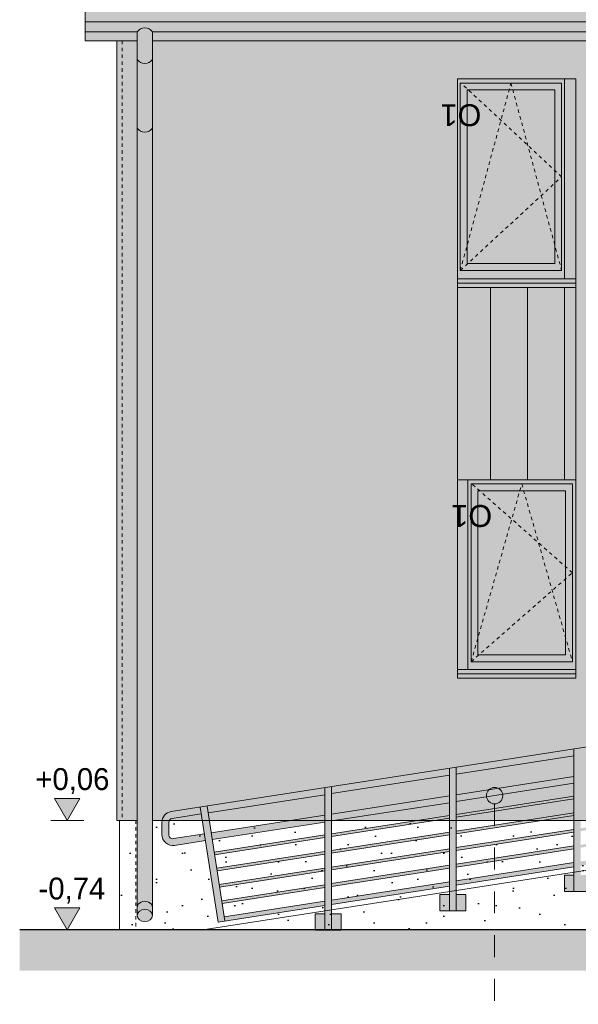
# Model space of a CAD drawing. Extents: x -613240 to -325500, y -25863 to 152403.
# Tile 30 of 254: x -441194 to -437113, y -13614 to -6416. Entities that reach past the tile are written whole.
import ezdxf

# ---------------------------------------------------------------- set-up
doc = ezdxf.new("R2010")
doc.units = 0
doc.header["$MEASUREMENT"] = 0
doc.linetypes.add('Hidden Line', pattern=[50, 25, -25])
doc.linetypes.add('Przerywana', pattern=[320, 160, -160])
doc.layers.add('A-Opisy', color=7, linetype='Continuous')
doc.layers.add('INWENT WYMIARY', color=7, linetype='Continuous')
for name, color, linetype, lineweight in [('A-Opisy_Nr_Pióra__21', 7, 'Continuous', 9), ('Arch balustrady_Nr_Pióra__5', 7, 'Continuous', 13), ('Arch okna_Nr_Pióra__5', 7, 'Continuous', 13), ('Arch opisy okien_Nr_Pióra__21', 7, 'Continuous', 9), ('Arch wykończenie_Nr_Pióra__41', 7, 'Continuous', 15), ('arch wypelnienia_Nr_Pióra__1', 7, 'Continuous', 25), ('arch wypelnienia_Nr_Pióra__21', 7, 'Continuous', 9), ('INWENT DACH_Nr_Pióra__21', 7, 'Continuous', 9), ('INWENT RURY SPUSTOWE_Nr_Pióra__21', 7, 'Continuous', 9), ('INWENT TEREN_Nr_Pióra__1', 7, 'Continuous', 25), ('INWENT WYMIARY_Nr_Pióra__21', 7, 'Continuous', 9), ('INWENT. OKNA_Nr_Pióra__5', 7, 'Continuous', 13), ('INWENT.ŚCIANY_Nr_Pióra__21', 7, 'Continuous', 9), ('Istniejące schody_Nr_Pióra__5', 7, 'Continuous', 13)]:
    doc.layers.add(name, color=color, linetype=linetype, lineweight=lineweight)
doc.layers.add('arch wypelnienia_Nr_Pióra__119', color=7, linetype='Continuous', lineweight=13, true_color=0xd9d1d0)
doc.layers.add('arch wypelnienia_Nr_Pióra__2', color=7, linetype='Continuous', lineweight=13, true_color=0x7f7f7f)
doc.styles.add('GENERATED_STYLE_1', font='txt')
doc.styles.add('GENERATED_STYLE_10', font='arial.ttf')
pattern_1 = [(45, (0, 600), (-190.91883, 190.91883), [0, -180, 0, -270]), (110, (600, 600), (253.717, 92.34544), [0, -132, 0, -228])]

# ---------------------------------------------------------------- blocks, each defined once
blk = doc.blocks.new('Wymiary_67', base_point=(-440846.4, -13069.6))
at = {"layer": 'INWENT WYMIARY_Nr_Pióra__21', "linetype": 'Continuous'}
blk.add_hatch(color=256, dxfattribs=at).paths.add_polyline_path([(-440846.4, -13069.6), (-440939.2, -12909.6), (-440753.6, -12909.6)], flags=0)
for p, q in [((-440846.4, -13069.6), (-440939.2, -12909.6)), ((-440939.2, -12909.6), (-440753.6, -12909.6)), ((-440753.6, -12909.6), (-440846.4, -13069.6)), ((-440846.4, -13069.6), (-440966.4, -13069.6)), ((-440846.4, -13069.6), (-440726.4, -13069.6))]:
    blk.add_line(p, q, dxfattribs=at)
at = {"layer": 'INWENT WYMIARY_Nr_Pióra__21', "insert": (-441056.5, -12877.6), "char_height": 160, "attachment_point": 7, "style": 'GENERATED_STYLE_1'}
blk.add_mtext('{-0,74}', dxfattribs=at)
blk = doc.blocks.new('Wymiary_70', base_point=(-440846.4, -12269.6))
at = {"layer": 'INWENT WYMIARY_Nr_Pióra__21', "linetype": 'Continuous'}
blk.add_hatch(color=256, dxfattribs=at).paths.add_polyline_path([(-440846.4, -12269.6), (-440939.2, -12109.6), (-440753.6, -12109.6)], flags=0)
for p, q in [((-440846.4, -12269.6), (-440939.2, -12109.6)), ((-440939.2, -12109.6), (-440753.6, -12109.6)), ((-440753.6, -12109.6), (-440846.4, -12269.6)), ((-440846.4, -12269.6), (-440966.4, -12269.6)), ((-440846.4, -12269.6), (-440726.4, -12269.6))]:
    blk.add_line(p, q, dxfattribs=at)
at = {"layer": 'INWENT WYMIARY_Nr_Pióra__21', "insert": (-441079.8, -12077.6), "char_height": 160, "attachment_point": 7, "style": 'GENERATED_STYLE_1'}
blk.add_mtext('{+0,06}', dxfattribs=at)
blk = doc.blocks.new('Linia_191', base_point=(-437724.4, -12088.9))
at = {"layer": 'A-Opisy_Nr_Pióra__21', "linetype": 'Continuous'}
blk.add_hatch(color=256, dxfattribs=at).paths.add_polyline_path([(-437664.4, -12088.9), (-437669, -12065.9), (-437682, -12046.5), (-437701.5, -12033.5), (-437724.4, -12028.9), (-437747.4, -12033.5), (-437766.9, -12046.5), (-437779.9, -12065.9), (-437784.4, -12088.9), (-437779.9, -12111.9), (-437766.9, -12131.3), (-437747.4, -12144.3), (-437724.4, -12148.9), (-437701.5, -12144.3), (-437682, -12131.3), (-437669, -12111.9)], flags=0)
at = {"layer": 'A-Opisy_Nr_Pióra__21', "linetype": 'Przerywana'}
blk.add_line((-437724.4, -12148.9), (-437724.4, -14678.8), dxfattribs=at)
at = {"layer": 'A-Opisy_Nr_Pióra__21', "linetype": 'Continuous'}
blk.add_circle((-437724.4, -12088.9), 60, dxfattribs=at)

msp = doc.modelspace()

# ---------------------------------------------------------------- hatches: boundary and pattern name
at = {"layer": 'arch wypelnienia_Nr_Pióra__1', "linetype": 'Continuous'}
h = msp.add_hatch(dxfattribs=at)
h.set_pattern_fill('Carpet', color=256, style=0, pattern_type=2)
h.set_pattern_definition(pattern_1)
h.paths.add_polyline_path([(-440464.9, -13069.6), (-439854.9, -13069.6), (-435224.9, -12349.6), (-434504.9, -12349.6), (-434504.9, -12269.6), (-435224.9, -12269.6), (-440224.9, -12269.6), (-440224.9, -12965.5, -0.140436), (-440230.5, -12984.8, -0.113091), (-440242.9, -12998.1, -0.083093), (-440260.2, -13006.7, -0.079194), (-440279.9, -13009.6, -0.052876), (-440293.4, -13008.3, -0.104959), (-440316.5, -12998.5, -0.073499), (-440325.5, -12990.2, -0.184312), (-440334.9, -12965.5), (-440334.9, -12269.6), (-440464.9, -12269.6)], flags=0)
h = msp.add_hatch(dxfattribs=at)
h.set_pattern_fill('Carpet', color=256, style=0, pattern_type=2)
h.set_pattern_definition(pattern_1)
h.paths.add_polyline_path([(-435224.9, -12349.6), (-439854.9, -13069.6), (-435074.9, -13069.6), (-435074.9, -12349.6)], flags=0)
at = {"layer": 'arch wypelnienia_Nr_Pióra__119', "linetype": 'Continuous', "lineweight": 0, "true_color": 0x363434}
msp.add_hatch(color=250, dxfattribs=at).paths.add_polyline_path([(-440484.9, -12269.6), (-440334.9, -12269.6), (-440334.9, -6571.4), (-440484.9, -6571.4)], flags=0)
h = msp.add_hatch(color=250, dxfattribs=at)
h.paths.add_polyline_path([(-440224.9, -6571.4), (-440224.9, -12269.6), (-435224.9, -12269.6), (-434604.9, -12269.6), (-434604.9, -9789.6), (-433464.9, -9789.6), (-433464.9, -12269.6), (-433204.9, -12269.6), (-433204.9, -11249.6), (-432864.9, -11249.6), (-432864.9, -12329.6), (-425444.9, -12329.6), (-425444.9, -7190.6, -0.281999), (-425401.3, -7119.3), (-424914.9, -6871.4), (-424914.9, -6571.4)], flags=0)
h.paths.add_polyline_path([(-437994.9, -11229.6), (-437994.9, -9779.6), (-437994.9, -6849.6), (-437130.9, -6849.6), (-437130.9, -8309.6), (-437130.9, -11229.6)], flags=0)
h.paths.add_polyline_path([(-436194.9, -9428.2), (-436194.9, -6849.6), (-435414.9, -6849.6), (-435414.9, -9428.2)], flags=0)
h.paths.add_polyline_path([(-434394.9, -9428.2), (-434394.9, -6849.6), (-433614.9, -6849.6), (-433614.9, -9428.2)], flags=0)
h.paths.add_polyline_path([(-432574.9, -9428.2), (-432574.9, -6849.6), (-431794.9, -6849.6), (-431794.9, -9428.2)], flags=0)
h.paths.add_polyline_path([(-430094.9, -9428.2), (-430094.9, -6849.6), (-429314.9, -6849.6), (-429314.9, -9428.2)], flags=0)
h.paths.add_polyline_path([(-428364.9, -9428.2), (-428364.9, -6849.6), (-427584.9, -6849.6), (-427584.9, -9428.2)], flags=0)
h.paths.add_polyline_path([(-436214.9, -11229.6), (-436214.9, -9779.6), (-435404.9, -9779.6), (-435404.9, -11229.6)], flags=0)
h.paths.add_polyline_path([(-432624.9, -11309.6), (-432624.9, -9859.6), (-431804.9, -9859.6), (-431804.9, -11309.6)], flags=0)
h.paths.add_polyline_path([(-430164.9, -11309.6), (-430164.9, -9859.6), (-429374.9, -9859.6), (-429374.9, -11309.6)], flags=0)
h.paths.add_polyline_path([(-428399.9, -11309.6), (-428399.9, -9809.6), (-427559.9, -9809.6), (-427559.9, -11309.6)], flags=0)
at = {"layer": 'arch wypelnienia_Nr_Pióra__2', "linetype": 'Continuous'}
h = msp.add_hatch(color=256, dxfattribs=at)
h.paths.add_polyline_path([(-440714.9, -6571.4), (-440334.9, -6571.4), (-440334.9, -6706.3), (-440334.9, -7208.9), (-440334.9, -12905.5), (-440334.9, -12965.5, 0.236887), (-440316.5, -12998.5, 0.151987), (-440279.9, -13009.6, 0.156891), (-440242.9, -12998.1, 0.240363), (-440224.9, -12965.5), (-440224.9, -12905.5), (-440224.9, -7208.9), (-440224.9, -6706.3), (-440224.9, -6571.4), (-424914.9, -6571.4), (-424914.9, -6706.3), (-424914.9, -6871.4), (-425401.3, -7119.3, 0.281999), (-425444.9, -7190.6), (-425444.9, -7208.9), (-425444.9, -12885.5, 0.218558), (-425430.3, -12915.5, 0.176722), (-425389.9, -12929.6, 0.151137), (-425354, -12918.9, 0.24958), (-425334.9, -12885.5), (-425334.9, -7208.9), (-424804.9, -6938.8), (-424804.9, -6706.3), (-424804.9, -6571.4), (-424324.9, -6571.4), (-424324.9, 1576.7), (-440714.9, 1576.7)], flags=0)
h.paths.add_polyline_path([(-430299.9, -3554.9), (-430299.9, -3177.3), (-429599.9, -3177.3), (-429599.9, -3554.9)], flags=0)
h.paths.add_polyline_path([(-430006.2, 794.9), (-430299.9, 794.9), (-430299.9, 1172.4), (-429599.9, 1172.4), (-429599.9, 794.9), (-429893.7, 794.9)], flags=0)
h.paths.add_polyline_path([(-439714.9, -2018.6), (-432804.9, -2018.6), (-432804.9, 846.7), (-439714.9, 846.7)], flags=0)
h = msp.add_hatch(color=256, dxfattribs=at)
h.paths.add_polyline_path([(-437994.9, -8309.6), (-437214.9, -8309.6), (-437214.9, -6849.6), (-437994.9, -6849.6)], flags=0)
h.paths.add_polyline_path([(-437284.9, -8199.6), (-437284.9, -6929.6), (-437924.9, -6929.6), (-437924.9, -8199.6)], flags=0)
for points in [[(-437130.9, -8309.6), (-437130.9, -6849.6), (-437214.9, -6849.6), (-437214.9, -8309.6)], [(-437994.9, -9779.6), (-437130.9, -9779.6), (-437130.9, -8309.6), (-437994.9, -8309.6)], [(-437920.9, -11229.6), (-437920.9, -9779.6), (-437994.9, -9779.6), (-437994.9, -11229.6)]]:
    msp.add_hatch(color=256, dxfattribs=at).paths.add_polyline_path(points, flags=0)
at = {"layer": 'arch wypelnienia_Nr_Pióra__2', "linetype": 'Continuous', "lineweight": 0, "true_color": 0x1f1f1f}
for points in [[(-437284.9, -6929.6), (-437924.9, -6929.6), (-437924.9, -8199.6), (-437284.9, -8199.6)], [(-437845.9, -11059.6), (-437205.9, -11059.6), (-437205.9, -9859.6), (-437845.9, -9859.6)]]:
    msp.add_hatch(color=250, dxfattribs=at).paths.add_polyline_path(points, flags=0)
at = {"layer": 'arch wypelnienia_Nr_Pióra__2', "linetype": 'Continuous'}
h = msp.add_hatch(color=256, dxfattribs=at)
h.paths.add_polyline_path([(-437920.9, -11229.6), (-437130.9, -11229.6), (-437130.9, -9779.6), (-437920.9, -9779.6)], flags=0)
h.paths.add_polyline_path([(-437845.9, -11059.6), (-437205.9, -11059.6), (-437205.9, -9859.6), (-437845.9, -9859.6)], flags=0)
h = msp.add_hatch(color=256, dxfattribs=at)
h.paths.add_polyline_path([(-440062.7, -12452.5, -0.460155), (-440154.9, -12373.5), (-440154.9, -12284.8, -0.369717), (-440087.2, -12205.7), (-435124.9, -11434.1), (-435124.9, -11259.4), (-435074.9, -11259.4), (-435074.9, -11426.3, -0.477508), (-434974.9, -11501.7), (-434974.9, -11592.8, -0.369717), (-435042.7, -11671.9), (-435074.9, -11676.9), (-435074.9, -13040.6), (-435124.9, -13040.6), (-435124.9, -12294.4), (-435274.9, -12317.8), (-435274.9, -12386.1), (-435204.9, -12386.1), (-435204.9, -12506.1), (-435394.9, -12506.1), (-435394.9, -12386.1), (-435324.9, -12386.1), (-435324.9, -12325.5), (-436184.9, -12459.3), (-436184.9, -12527.6), (-436114.9, -12527.6), (-436114.9, -12647.6), (-436304.9, -12647.6), (-436304.9, -12527.6), (-436234.9, -12527.6), (-436234.9, -12467), (-437094.9, -12600.8), (-437094.9, -12669.1), (-437024.9, -12669.1), (-437024.9, -12789.1), (-437214.9, -12789.1), (-437214.9, -12669.1), (-437144.9, -12669.1), (-437144.9, -12608.5), (-438004.9, -12742.3), (-438004.9, -12810.6), (-437934.9, -12810.6), (-437934.9, -12930.6), (-438124.9, -12930.6), (-438124.9, -12810.6), (-438054.9, -12810.6), (-438054.9, -12750.1), (-438914.9, -12883.8), (-438914.9, -12952.1), (-438844.9, -12952.1), (-438844.9, -13072.1), (-439034.9, -13072.1), (-439034.9, -12952.1), (-438964.9, -12952.1), (-438964.9, -12891.6), (-439744.3, -13012.8), (-439836.9, -12417.4)], flags=0)
h.paths.add_polyline_path([(-435274.9, -11508), (-435274.9, -11657.4), (-435124.9, -11634.1), (-435124.9, -11484.7)], flags=0)
h.paths.add_polyline_path([(-435024.9, -11592.8), (-435024.9, -11504.1, 0.460155), (-435059.6, -11474.5), (-435074.9, -11476.9), (-435074.9, -11626.3), (-435050.3, -11622.5, 0.369717)], flags=0)
h.paths.add_polyline_path([(-435274.9, -11708), (-435274.9, -12287.4), (-435124.9, -12264.1), (-435124.9, -11780.1), (-435124.9, -11684.7)], flags=0)
h.paths.add_polyline_path([(-435324.9, -12173.7), (-435324.9, -12072.5), (-436184.9, -12206.3), (-436184.9, -12307.5)], flags=0)
h.paths.add_polyline_path([(-435324.9, -12295.2), (-435324.9, -12194), (-436184.9, -12327.7), (-436184.9, -12428.9)], flags=0)
h.paths.add_polyline_path([(-435324.9, -11951.1), (-436184.9, -12084.8), (-436184.9, -12186), (-435324.9, -12052.3)], flags=0)
h.paths.add_polyline_path([(-435324.9, -11930.8), (-435324.9, -11829.6), (-436184.9, -11963.4), (-436184.9, -12064.6)], flags=0)
h.paths.add_polyline_path([(-435324.9, -11715.8), (-436184.9, -11849.5), (-436184.9, -11943.1), (-435324.9, -11809.4)], flags=0)
h.paths.add_polyline_path([(-435324.9, -11515.8), (-436184.9, -11649.5), (-436184.9, -11798.9), (-435324.9, -11665.2)], flags=0)
h.paths.add_polyline_path([(-436234.9, -11657.3), (-437094.9, -11791), (-437094.9, -11940.4), (-436234.9, -11806.7)], flags=0)
h.paths.add_polyline_path([(-436234.9, -11857.3), (-437094.9, -11991), (-437094.9, -12084.6), (-436234.9, -11950.9)], flags=0)
h.paths.add_polyline_path([(-436234.9, -11971.1), (-437094.9, -12104.9), (-437094.9, -12206.1), (-436234.9, -12072.4)], flags=0)
h.paths.add_polyline_path([(-436234.9, -12193.8), (-436234.9, -12092.6), (-437094.9, -12226.3), (-437094.9, -12327.5)], flags=0)
h.paths.add_polyline_path([(-436234.9, -12214), (-437094.9, -12347.8), (-437094.9, -12449), (-436234.9, -12315.2)], flags=0)
h.paths.add_polyline_path([(-436234.9, -12335.5), (-437094.9, -12469.2), (-437094.9, -12570.4), (-436234.9, -12436.7)], flags=0)
h.paths.add_polyline_path([(-437144.9, -12578.2), (-437144.9, -12477), (-438004.9, -12610.7), (-438004.9, -12711.9)], flags=0)
h.paths.add_polyline_path([(-437144.9, -12456.7), (-437144.9, -12355.5), (-438004.9, -12489.3), (-438004.9, -12590.5)], flags=0)
h.paths.add_polyline_path([(-437144.9, -12234.1), (-438004.9, -12367.8), (-438004.9, -12469), (-437144.9, -12335.3)], flags=0)
h.paths.add_polyline_path([(-437144.9, -12213.9), (-437144.9, -12112.7), (-438004.9, -12246.4), (-438004.9, -12347.6)], flags=0)
h.paths.add_polyline_path([(-437144.9, -11998.8), (-438004.9, -12132.5), (-438004.9, -12226.2), (-437144.9, -12092.4)], flags=0)
h.paths.add_polyline_path([(-437144.9, -11798.8), (-438004.9, -11932.5), (-438004.9, -12081.9), (-437144.9, -11948.2)], flags=0)
h.paths.add_polyline_path([(-438054.9, -12089.7), (-438054.9, -11940.3), (-438914.9, -12074), (-438914.9, -12223.4)], flags=0)
h.paths.add_polyline_path([(-438054.9, -12233.9), (-438054.9, -12140.3), (-438914.9, -12274), (-438914.9, -12367.7)], flags=0)
h.paths.add_polyline_path([(-438054.9, -12355.4), (-438054.9, -12254.2), (-438914.9, -12387.9), (-438914.9, -12489.1)], flags=0)
h.paths.add_polyline_path([(-438054.9, -12476.8), (-438054.9, -12375.6), (-438914.9, -12509.4), (-438914.9, -12610.6)], flags=0)
h.paths.add_polyline_path([(-438054.9, -12598.3), (-438054.9, -12497.1), (-438914.9, -12630.8), (-438914.9, -12732)], flags=0)
h.paths.add_polyline_path([(-438054.9, -12618.5), (-438914.9, -12752.2), (-438914.9, -12853.4), (-438054.9, -12719.7)], flags=0)
h.paths.add_polyline_path([(-438964.9, -12861.2), (-438964.9, -12760), (-439714.9, -12876.6), (-439699.5, -12975.4)], flags=0)
h.paths.add_polyline_path([(-438964.9, -12739.8), (-438964.9, -12638.6), (-439733.3, -12758.1), (-439718, -12856.9)], flags=0)
h.paths.add_polyline_path([(-438964.9, -12618.3), (-438964.9, -12517.1), (-439751.8, -12639.5), (-439736.4, -12738.3)], flags=0)
h.paths.add_polyline_path([(-438964.9, -12496.9), (-438964.9, -12395.7), (-439770.2, -12520.9), (-439754.8, -12619.7)], flags=0)
h.paths.add_polyline_path([(-438964.9, -12281.8), (-439787.5, -12409.7), (-439773.3, -12501.1), (-438964.9, -12375.4)], flags=0)
h.paths.add_polyline_path([(-438964.9, -12231.2), (-438964.9, -12081.8), (-439817.9, -12214.4), (-439795.2, -12360.3)], flags=0)
h.paths.add_polyline_path([(-439844.6, -12368), (-439867.3, -12222.1), (-440079.6, -12255.1, 0.369717), (-440104.9, -12284.8), (-440104.9, -12373.5, 0.460155), (-440070.3, -12403.1)], flags=0)
at = {"layer": 'arch wypelnienia_Nr_Pióra__21', "linetype": 'Continuous'}
msp.add_hatch(color=256, dxfattribs=at).paths.add_polyline_path([(-441194.1, -13069.6), (-441194.1, -13369.6), (-425284.9, -13369.6), (-423124.9, -13369.6), (-423124.9, -12959.6), (-425284.9, -12959.6), (-425284.9, -13069.6)], flags=0)

# ---------------------------------------------------------------- linework, layer by layer
at = {"layer": 'Arch balustrady_Nr_Pióra__5', "linetype": 'Continuous'}
for p, q in [((-440087.2, -12205.7), (-435124.9, -11434.1)), ((-438004.9, -11932.5), (-437144.9, -11798.8)), ((-437144.9, -12789.1), (-437144.9, -11748.2)), ((-438914.9, -12074), (-438054.9, -11940.3)), ((-438054.9, -12930.6), (-438054.9, -11889.7)), ((-438004.9, -12930.6), (-438004.9, -11881.9)), ((-438004.9, -12081.9), (-437144.9, -11948.2)), ((-438004.9, -12132.5), (-437144.9, -11998.8)), ((-439817.9, -12214.4), (-438964.9, -12081.8)), ((-438964.9, -13072.1), (-438964.9, -12031.2)), ((-438914.9, -13072.1), (-438914.9, -12023.4)), ((-438914.9, -12223.4), (-438054.9, -12089.7)), ((-438004.9, -12226.2), (-437144.9, -12092.4)), ((-438914.9, -12274), (-438054.9, -12140.3)), ((-438004.9, -12246.4), (-437144.9, -12112.7)), ((-440079.6, -12255.1), (-439867.3, -12222.1)), ((-439744.3, -13012.8), (-439874.9, -12172.7)), ((-439694.9, -13005.1), (-439825.5, -12165)), ((-439795.2, -12360.3), (-438964.9, -12231.2)), ((-438914.9, -12367.7), (-438054.9, -12233.9)), ((-438004.9, -12347.6), (-437144.9, -12213.9)), ((-438004.9, -12367.8), (-437144.9, -12234.1)), ((-440154.9, -12284.8), (-440154.9, -12373.5)), ((-440104.9, -12284.8), (-440104.9, -12373.5)), ((-439787.5, -12409.7), (-438964.9, -12281.8)), ((-438914.9, -12387.9), (-438054.9, -12254.2)), ((-440070.3, -12403.1), (-439844.6, -12368)), ((-439773.3, -12501.1), (-438964.9, -12375.4)), ((-438914.9, -12489.1), (-438054.9, -12355.4)), ((-438914.9, -12509.4), (-438054.9, -12375.6)), ((-438004.9, -12469), (-437144.9, -12335.3)), ((-438004.9, -12489.3), (-437144.9, -12355.5)), ((-440062.7, -12452.5), (-439836.9, -12417.4)), ((-439770.2, -12520.9), (-438964.9, -12395.7)), ((-439754.8, -12619.7), (-438964.9, -12496.9)), ((-439751.8, -12639.5), (-438964.9, -12517.1)), ((-438914.9, -12610.6), (-438054.9, -12476.8)), ((-438914.9, -12630.8), (-438054.9, -12497.1)), ((-438004.9, -12590.5), (-437144.9, -12456.7)), ((-438004.9, -12610.7), (-437144.9, -12477)), ((-438004.9, -12711.9), (-437144.9, -12578.2)), ((-439736.4, -12738.3), (-438964.9, -12618.3)), ((-439733.3, -12758.1), (-438964.9, -12638.6)), ((-438914.9, -12732), (-438054.9, -12598.3)), ((-438914.9, -12752.2), (-438054.9, -12618.5)), ((-438004.9, -12742.3), (-437144.9, -12608.5)), ((-439718, -12856.9), (-438964.9, -12739.8)), ((-438914.9, -12853.4), (-438054.9, -12719.7)), ((-437144.9, -12669.1), (-437214.9, -12669.1)), ((-437214.9, -12669.1), (-437214.9, -12789.1)), ((-439714.9, -12876.6), (-438964.9, -12760)), ((-438914.9, -12883.8), (-438054.9, -12750.1)), ((-438054.9, -12810.6), (-438124.9, -12810.6)), ((-438124.9, -12810.6), (-438124.9, -12930.6)), ((-438004.9, -12810.6), (-437934.9, -12810.6)), ((-437934.9, -12810.6), (-437934.9, -12930.6)), ((-437214.9, -12789.1), (-437024.9, -12789.1)), ((-439699.5, -12975.4), (-438964.9, -12861.2)), ((-439744.3, -13012.8), (-438964.9, -12891.6)), ((-438964.9, -12952.1), (-439034.9, -12952.1)), ((-439034.9, -12952.1), (-439034.9, -13072.1)), ((-438914.9, -12952.1), (-438844.9, -12952.1)), ((-438844.9, -12952.1), (-438844.9, -13072.1)), ((-438124.9, -12930.6), (-437934.9, -12930.6)), ((-439034.9, -13072.1), (-438844.9, -13072.1))]:
    msp.add_line(p, q, dxfattribs=at)
for centre, radius, start, end in [((-440074.9, -12284.8), 80, 98.83913, 180), ((-440074.9, -12284.8), 30, 98.83913, 180), ((-440074.9, -12373.5), 80, 180, 278.83913), ((-440074.9, -12373.5), 30, 180, 278.83913)]:
    msp.add_arc(centre, radius, start, end, dxfattribs=at)
at = {"layer": 'Arch okna_Nr_Pióra__5', "linetype": 'Hidden Line'}
for p, q in [((-437974.9, -8249.6), (-437604.9, -6879.6)), ((-437234.9, -7564.6), (-437969.9, -6879.6)), ((-437604.9, -6879.6), (-437234.9, -8249.6)), ((-437974.9, -8249.6), (-437234.9, -7564.6)), ((-437895.9, -11109.6), (-437525.9, -9809.6)), ((-437155.9, -10459.6), (-437890.9, -9809.6)), ((-437525.9, -9809.6), (-437155.9, -11109.6)), ((-437895.9, -11109.6), (-437155.9, -10459.6))]:
    msp.add_line(p, q, dxfattribs=at)
at = {"layer": 'Arch wykończenie_Nr_Pióra__41', "linetype": 'Continuous'}
for p, q in [((-440484.9, -6571.4), (-440484.9, -12269.6)), ((-440484.9, -12269.6), (-440334.9, -12269.6)), ((-440464.9, -12269.6), (-440464.9, -13069.6)), ((-440224.9, -12269.6), (-434604.9, -12269.6))]:
    msp.add_line(p, q, dxfattribs=at)
at = {"layer": 'INWENT DACH_Nr_Pióra__21', "linetype": 'Continuous'}
for p, q in [((-440714.9, -6571.4), (-440714.9, 1576.7)), ((-440714.9, -6571.4), (-440334.9, -6571.4)), ((-440224.9, -6571.4), (-424914.9, -6571.4))]:
    msp.add_line(p, q, dxfattribs=at)
msp.add_ellipse((-440279.9, -12905.5), major_axis=(55, 0), ratio=0.801342, start_param=0, end_param=3.141593, dxfattribs=at)
msp.add_ellipse((-440279.9, -12965.5), major_axis=(55, 0), ratio=0.801342, dxfattribs=at)
at = {"layer": 'INWENT RURY SPUSTOWE_Nr_Pióra__21', "linetype": 'Continuous'}
for p, q in [((-440714.9, -6431.3), (-424324.9, -6431.3)), ((-440714.9, -6506.3), (-440334.9, -6506.3)), ((-440334.9, -6506.3), (-440334.9, -12965.5)), ((-440224.9, -6506.3), (-440224.9, -12965.5)), ((-440224.9, -6506.3), (-424914.9, -6506.3))]:
    msp.add_line(p, q, dxfattribs=at)
for centre, start, end in [((-440279.9, -6541.7), 32.77908, 147.22092), ((-440279.9, -6670.9), 212.77908, 327.22092), ((-440279.9, -7173.5), 212.77908, 327.22092)]:
    msp.add_arc(centre, 65.4, start, end, dxfattribs=at)
at = {"layer": 'INWENT TEREN_Nr_Pióra__1', "linetype": 'Continuous'}
msp.add_line((-432864.9, -13069.6), (-441194.1, -13069.6), dxfattribs=at)
at = {"layer": 'INWENT. OKNA_Nr_Pióra__5', "linetype": 'Continuous'}
for p, q in [((-437974.9, -6879.6), (-437234.9, -6879.6)), ((-437974.9, -6879.6), (-437974.9, -8249.6)), ((-437234.9, -6879.6), (-437234.9, -8249.6)), ((-437924.9, -6929.6), (-437924.9, -8199.6)), ((-437924.9, -6929.6), (-437284.9, -6929.6)), ((-437284.9, -6929.6), (-437284.9, -8199.6)), ((-437924.9, -8199.6), (-437284.9, -8199.6)), ((-437974.9, -8249.6), (-437234.9, -8249.6)), ((-437895.9, -9809.6), (-437155.9, -9809.6)), ((-437895.9, -9809.6), (-437895.9, -11109.6)), ((-437845.9, -9859.6), (-437845.9, -11059.6)), ((-437845.9, -9859.6), (-437205.9, -9859.6)), ((-437205.9, -9859.6), (-437205.9, -11059.6)), ((-437155.9, -9809.6), (-437155.9, -11109.6)), ((-437845.9, -11059.6), (-437205.9, -11059.6)), ((-437895.9, -11109.6), (-437155.9, -11109.6))]:
    msp.add_line(p, q, dxfattribs=at)
at = {"layer": 'INWENT.ŚCIANY_Nr_Pióra__21', "linetype": 'Hidden Line'}
for p, q in [((-440444.9, -6571.4), (-440444.9, -12269.6)), ((-440344.9, -12269.6), (-440344.9, -13069.6))]:
    msp.add_line(p, q, dxfattribs=at)
at = {"layer": 'INWENT.ŚCIANY_Nr_Pióra__21', "linetype": 'Continuous'}
for p, q in [((-437994.9, -8373.2), (-437994.9, -6849.6)), ((-437994.9, -6849.6), (-437214.9, -6849.6)), ((-437214.9, -8309.6), (-437214.9, -6849.6)), ((-437130.9, -6849.6), (-437214.9, -6849.6)), ((-437130.9, -9779.6), (-437130.9, -6849.6)), ((-437994.9, -8309.6), (-437130.9, -8309.6)), ((-437994.9, -8343.2), (-437130.9, -8343.2)), ((-437994.9, -8373.2), (-437130.9, -8373.2)), ((-437994.9, -11229.6), (-437994.9, -8373.2)), ((-437754.9, -9779.6), (-437754.9, -8373.2)), ((-437484.9, -9779.6), (-437484.9, -8373.2)), ((-437214.9, -9779.6), (-437214.9, -8373.2)), ((-437214.9, -9779.6), (-437994.9, -9779.6)), ((-437920.9, -9779.6), (-437130.9, -9779.6)), ((-437920.9, -9779.6), (-437920.9, -11166)), ((-437130.9, -9779.6), (-437130.9, -11229.6)), ((-437994.9, -11166), (-437130.9, -11166)), ((-437994.9, -11199.6), (-437130.9, -11199.6)), ((-437920.9, -11229.6), (-437994.9, -11229.6)), ((-437920.9, -11229.6), (-437130.9, -11229.6))]:
    msp.add_line(p, q, dxfattribs=at)
at = {"layer": 'Istniejące schody_Nr_Pióra__5', "linetype": 'Continuous'}
msp.add_line((-439854.9, -13069.6), (-435224.9, -12349.6), dxfattribs=at)

# ---------------------------------------------------------------- block references
at = {"layer": 'A-Opisy', "linetype": 'Przerywana'}
msp.add_blockref('Linia_191', (-437724.4, -12088.9), dxfattribs=at)
at = {"layer": 'INWENT WYMIARY', "linetype": 'Continuous'}
for name, p in [('Wymiary_70', (-440846.4, -12269.6)), ('Wymiary_67', (-440846.4, -13069.6))]:
    msp.add_blockref(name, p, dxfattribs=at)

# ---------------------------------------------------------------- texts
at = {"layer": 'Arch opisy okien_Nr_Pióra__21', "linetype": 'Continuous', "char_height": 160, "attachment_point": 3, "rotation": 180, "style": 'GENERATED_STYLE_10'}
for insert in [(-438119.7, -7194.5), (-438040.7, -10124.5)]:
    msp.add_mtext('{ O1}', dxfattribs=dict(at, insert=insert))

doc.saveas('drawing.dxf')
